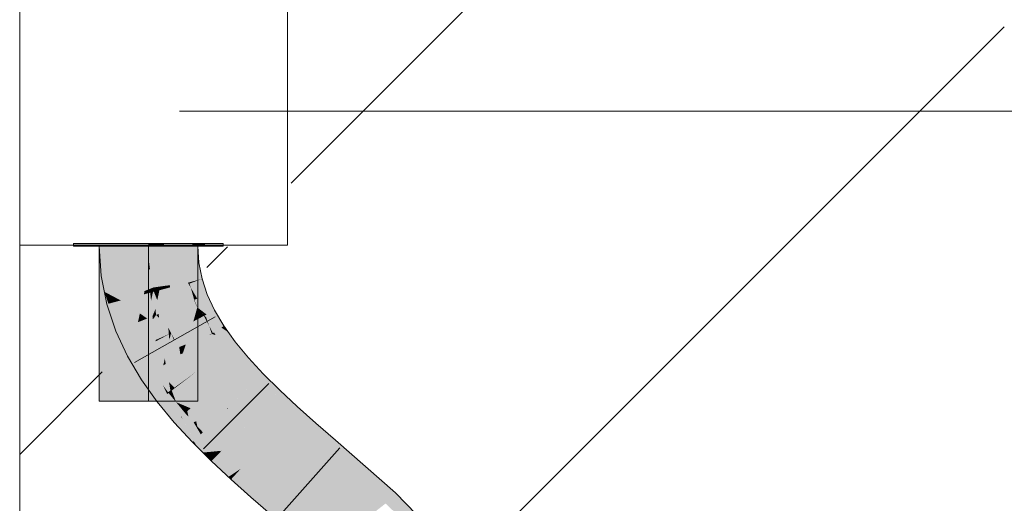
# Model space of a CAD drawing. Extents: x -720 to 300, y 62 to 1162.
# Tile 232 of 256: x 241.15 to 243.65, y 779.31 to 780.54. Entities that reach past the tile are written whole.
import ezdxf
from ezdxf.lldxf.tags import DXFTag

# ---------------------------------------------------------------- set-up
doc = ezdxf.new("R2010")
doc.units = 0
doc.layers.get('0').update_dxf_attribs({"lineweight": 13})
for name, color, linetype, lineweight, true_color in [('E_Betonbaudose', 1, 'Continuous', 13, 0xff0000), ('E_Detail_Wandschraffur', 7, 'Continuous', 5, 0xc0c0c0), ('E_Leerrohr 25-A06G93Y08I', 7, 'Continuous', 9, 0xff8000), ('E_Leerrohr 25-Shading', 7, 'Continuous', 9, 0xff8000)]:
    doc.layers.add(name, color=color, linetype=linetype, lineweight=lineweight, true_color=true_color)
doc.layers.add('E_Detail_Linie_Text_Bem', color=7, linetype='Continuous', lineweight=13)
tags = doc.linetypes.add('fein_strichliert', pattern=[4, 1, -2, 1]).pattern_tags.tags
tags[8:9] = [DXFTag(74, 4), DXFTag(75, 0), DXFTag(340, '0'), DXFTag(46, 0.0), DXFTag(50, 0.0), DXFTag(44, 0.0), DXFTag(45, 0.0)]
tags[6:7] = [DXFTag(74, 4), DXFTag(75, 0), DXFTag(340, '0'), DXFTag(46, 0.0), DXFTag(50, 0.0), DXFTag(44, 0.0), DXFTag(45, 0.0)]
tags[4:5] = [DXFTag(74, 4), DXFTag(75, 0), DXFTag(340, '0'), DXFTag(46, 0.0), DXFTag(50, 0.0), DXFTag(44, 0.0), DXFTag(45, 0.0)]
tags = doc.linetypes.add('STRICHPUNKT2-A06G93Y18I', pattern=[12.7, 6.35, -3.175, 0, -3.175]).pattern_tags.tags
tags[10:11] = [DXFTag(74, 4), DXFTag(75, 0), DXFTag(340, '0'), DXFTag(46, 0.0), DXFTag(50, 0.0), DXFTag(44, 0.0), DXFTag(45, 0.0)]
tags[8:9] = [DXFTag(74, 4), DXFTag(75, 0), DXFTag(340, '0'), DXFTag(46, 0.0), DXFTag(50, 0.0), DXFTag(44, 0.0), DXFTag(45, 0.0)]
tags[6:7] = [DXFTag(74, 4), DXFTag(75, 0), DXFTag(340, '0'), DXFTag(46, 0.0), DXFTag(50, 0.0), DXFTag(44, 0.0), DXFTag(45, 0.0)]
tags[4:5] = [DXFTag(74, 4), DXFTag(75, 0), DXFTag(340, '0'), DXFTag(46, 0.0), DXFTag(50, 0.0), DXFTag(44, 0.0), DXFTag(45, 0.0)]

# ---------------------------------------------------------------- blocks, each defined once
blk = doc.blocks.new('Shading-A06G93SL8I', base_point=(241.4847, 762.55))
at = {"layer": 'E_Leerrohr 25-Shading', "color": 31, "true_color": 0xecb67f}
for points in [[(241.3514, 779.97), (241.2888, 779.97), (241.3517, 779.964), (241.2888, 779.964)], [(241.3879, 779.97), (241.3514, 779.97), (241.3878, 779.964), (241.3517, 779.964)], [(241.3538, 779.964), (241.4788, 779.9244), (241.4765, 779.964)], [(241.4788, 779.9244), (241.3538, 779.964), (241.4788, 779.6921), (241.3538, 779.8387)], [(241.3878, 779.964), (241.4788, 779.964), (241.3879, 779.97), (241.4788, 779.97)], [(241.4788, 779.9244), (241.4788, 779.964), (241.4765, 779.964)], [(241.4901, 779.97), (241.4788, 779.97), (241.4901, 779.964), (241.4788, 779.964)], [(241.4854, 779.964), (241.4788, 779.57), (241.4854, 779.57)], [(241.4854, 779.964), (241.4843, 779.964), (241.4788, 779.57), (241.4788, 779.9244)], [(241.4843, 779.964), (241.4788, 779.964), (241.4788, 779.9244)], [(241.4854, 779.57), (241.6038, 779.57), (241.4854, 779.964), (241.6038, 779.964)], [(241.5165, 779.97), (241.4901, 779.97), (241.5165, 779.964), (241.4901, 779.964)], [(241.5165, 779.97), (241.5165, 779.964), (241.5179, 779.97), (241.5179, 779.964)], [(241.5901, 779.97), (241.5179, 779.97), (241.5898, 779.964), (241.5179, 779.964)], [(241.5939, 779.964), (241.5947, 779.97), (241.5898, 779.964), (241.5901, 779.97)], [(241.6012, 779.964), (241.6025, 779.97), (241.5939, 779.964), (241.5947, 779.97)], [(241.6106, 779.964), (241.6123, 779.97), (241.6012, 779.964), (241.6025, 779.97)], [(241.6229, 779.97), (241.6123, 779.97), (241.6209, 779.964), (241.6106, 779.964)], [(241.6209, 779.964), (241.6688, 779.964), (241.6229, 779.97), (241.6688, 779.97)], [(241.3538, 779.8387), (241.3538, 779.57), (241.4788, 779.6921), (241.4788, 779.57)]]:
    blk.add_solid(points, dxfattribs=at)
at = {"layer": 'E_Leerrohr 25-Shading', "color": 43, "true_color": 0xd7ab7f}
for points in [[(241.3538, 779.964), (241.3588, 779.8885), (241.3622, 779.889)], [(241.3951, 779.8933), (241.3904, 779.964), (241.3622, 779.889), (241.3538, 779.964)], [(241.5685, 779.964), (241.5672, 779.964), (241.5704, 779.9163)], [(241.5715, 779.9164), (241.5709, 779.964), (241.5704, 779.9163), (241.5685, 779.964)], [(241.5736, 779.9167), (241.574, 779.964), (241.5715, 779.9164), (241.5709, 779.964)], [(241.5764, 779.9171), (241.5776, 779.964), (241.5736, 779.9167), (241.574, 779.964)], [(241.5995, 779.9201), (241.5946, 779.964), (241.5764, 779.9171), (241.5776, 779.964)], [(241.6067, 779.9211), (241.6038, 779.964), (241.5995, 779.9201), (241.5946, 779.964)], [(241.5715, 779.9164), (241.5704, 779.9163), (241.5794, 779.8712)], [(241.5805, 779.8712), (241.5736, 779.9167), (241.5794, 779.8712), (241.5715, 779.9164)], [(241.5823, 779.8717), (241.5764, 779.9171), (241.5805, 779.8712), (241.5736, 779.9167)], [(241.6134, 779.8799), (241.5995, 779.9201), (241.5823, 779.8717), (241.5764, 779.9171)], [(241.6148, 779.8803), (241.6067, 779.9211), (241.6134, 779.8799), (241.5995, 779.9201)], [(241.3669, 779.8478), (241.3785, 779.8416), (241.3588, 779.8885), (241.3622, 779.889)], [(241.3785, 779.8416), (241.4085, 779.8257), (241.3622, 779.889), (241.3951, 779.8933)], [(241.5832, 779.8686), (241.6134, 779.8799), (241.5823, 779.8717)], [(241.5832, 779.8686), (241.6281, 779.8405), (241.6134, 779.8799), (241.6169, 779.8741)], [(241.6169, 779.8741), (241.6148, 779.8803), (241.6134, 779.8799)], [(241.5805, 779.8712), (241.5794, 779.8712), (241.5794, 779.871)], [(241.5805, 779.8712), (241.5794, 779.871), (241.5808, 779.8701)], [(241.5808, 779.8701), (241.5794, 779.871), (241.5826, 779.8643), (241.5804, 779.8679)], [(241.5804, 779.8679), (241.5941, 779.827), (241.5826, 779.8643)], [(241.5823, 779.8717), (241.5805, 779.8712), (241.5832, 779.8686), (241.5808, 779.8701)], [(241.5808, 779.8701), (241.5826, 779.8643), (241.5832, 779.8686), (241.5862, 779.8583)], [(241.5826, 779.8643), (241.5941, 779.827), (241.5862, 779.8583), (241.595, 779.8273)], [(241.5832, 779.8686), (241.5862, 779.8583), (241.6281, 779.8405), (241.6027, 779.8304)], [(241.5862, 779.8583), (241.595, 779.8273), (241.6027, 779.8304)], [(241.3669, 779.8478), (241.3732, 779.8163), (241.3773, 779.8174)], [(241.3773, 779.8174), (241.3861, 779.8198), (241.3669, 779.8478), (241.3785, 779.8416)], [(241.3861, 779.8198), (241.4085, 779.8257), (241.3785, 779.8416)], [(241.4221, 779.7586), (241.4298, 779.7617), (241.3861, 779.8198), (241.4085, 779.8257)], [(241.6029, 779.8082), (241.5945, 779.8271), (241.5941, 779.827)], [(241.595, 779.8273), (241.5945, 779.8271), (241.5958, 779.8256)], [(241.6029, 779.8082), (241.6038, 779.8074), (241.5945, 779.8271), (241.5958, 779.8256)], [(241.595, 779.8273), (241.6263, 779.79), (241.6027, 779.8304), (241.6338, 779.794)], [(241.6263, 779.79), (241.595, 779.8273), (241.5958, 779.8256)], [(241.6038, 779.8074), (241.6263, 779.79), (241.5958, 779.8256)], [(241.6338, 779.794), (241.6466, 779.8008), (241.6027, 779.8304), (241.6281, 779.8405)], [(241.3773, 779.8174), (241.3732, 779.8163), (241.4139, 779.7553), (241.3958, 779.7481)], [(241.4139, 779.7553), (241.4221, 779.7586), (241.3773, 779.8174), (241.3861, 779.8198)], [(241.6038, 779.8074), (241.6029, 779.8082), (241.6041, 779.8067)], [(241.6049, 779.8058), (241.6029, 779.8082), (241.6093, 779.7943)], [(241.6208, 779.7872), (241.6263, 779.79), (241.6041, 779.8067), (241.6038, 779.8074)], [(241.6143, 779.7837), (241.6049, 779.8058), (241.6093, 779.7943)], [(241.6143, 779.7837), (241.6196, 779.7865), (241.6049, 779.8058), (241.6181, 779.7903)], [(241.6688, 779.7634), (241.6466, 779.8008), (241.6338, 779.794)], [(241.6143, 779.7837), (241.6397, 779.7408), (241.6179, 779.7856), (241.6358, 779.7523)], [(241.6358, 779.7523), (241.6326, 779.7618), (241.6179, 779.7856), (241.6196, 779.7865)], [(241.6196, 779.7865), (241.6208, 779.7872), (241.6181, 779.7903)], [(241.6326, 779.7618), (241.6253, 779.7833), (241.6196, 779.7865), (241.6208, 779.7872)], [(241.6642, 779.7568), (241.6263, 779.79), (241.6592, 779.7536), (241.6208, 779.7872)], [(241.6592, 779.7536), (241.6253, 779.7833), (241.6451, 779.7444)], [(241.6451, 779.7444), (241.6253, 779.7833), (241.6426, 779.7427), (241.6326, 779.7618)], [(241.6642, 779.7568), (241.6338, 779.794), (241.6263, 779.79)], [(241.6642, 779.7568), (241.6703, 779.7609), (241.6338, 779.794), (241.6688, 779.7634)], [(241.4579, 779.7012), (241.4553, 779.7068), (241.3958, 779.7481), (241.4139, 779.7553)], [(241.4553, 779.7068), (241.4298, 779.7617), (241.4139, 779.7553)], [(241.6426, 779.7427), (241.6326, 779.7618), (241.6413, 779.7419), (241.6358, 779.7523)], [(241.6358, 779.7523), (241.6397, 779.7408), (241.6413, 779.7419)], [(241.6592, 779.7536), (241.6451, 779.7444), (241.6991, 779.7206), (241.6496, 779.7375)], [(241.6913, 779.7315), (241.6819, 779.7446), (241.6592, 779.7536), (241.6642, 779.7568)], [(241.6592, 779.7536), (241.6991, 779.7206), (241.6913, 779.7315)], [(241.6819, 779.7446), (241.6703, 779.7609), (241.6642, 779.7568)], [(241.4579, 779.7012), (241.3958, 779.7481), (241.4255, 779.6842)], [(241.6413, 779.7419), (241.6397, 779.7408), (241.6428, 779.7398)], [(241.6409, 779.7405), (241.6397, 779.7408), (241.6701, 779.6983)], [(241.6706, 779.6987), (241.6428, 779.7398), (241.6701, 779.6983), (241.6409, 779.7405)], [(241.645, 779.739), (241.6426, 779.7427), (241.6428, 779.7398), (241.6413, 779.7419)], [(241.6496, 779.7375), (241.6451, 779.7444), (241.645, 779.739), (241.6426, 779.7427)], [(241.645, 779.739), (241.6428, 779.7398), (241.6714, 779.6993), (241.6706, 779.6987)], [(241.6714, 779.6993), (241.6733, 779.7007), (241.645, 779.739), (241.6496, 779.7375)], [(241.6733, 779.7007), (241.6991, 779.7206), (241.6496, 779.7375)], [(241.4579, 779.7012), (241.4255, 779.6842), (241.4915, 779.6443), (241.4609, 779.6244)], [(241.7068, 779.6574), (241.6733, 779.7007), (241.7054, 779.6562), (241.6714, 779.6993)], [(241.7326, 779.6799), (241.6991, 779.7206), (241.7068, 779.6574), (241.6733, 779.7007)], [(241.6706, 779.6987), (241.6701, 779.6983), (241.705, 779.6559)], [(241.7054, 779.6562), (241.6714, 779.6993), (241.705, 779.6559), (241.6706, 779.6987)], [(241.7704, 779.639), (241.7326, 779.6799), (241.7449, 779.6143), (241.7068, 779.6574)], [(241.7068, 779.6574), (241.705, 779.6559), (241.7449, 779.6143), (241.7441, 779.6136)], [(241.5154, 779.6108), (241.4915, 779.6443), (241.5008, 779.5683), (241.4609, 779.6244)], [(241.812, 779.5978), (241.7704, 779.639), (241.7869, 779.5717), (241.7449, 779.6143)], [(241.5154, 779.6108), (241.5008, 779.5683), (241.5263, 779.5879)], [(241.5299, 779.5906), (241.5154, 779.6108), (241.5263, 779.5879)], [(241.7449, 779.6143), (241.7441, 779.6136), (241.7869, 779.5717), (241.7867, 779.5714)], [(241.5263, 779.5879), (241.5008, 779.5683), (241.5585, 779.5278), (241.5443, 779.5155)], [(241.5616, 779.5305), (241.5295, 779.5903), (241.5585, 779.5278), (241.5263, 779.5879)], [(241.5616, 779.5305), (241.5299, 779.5906), (241.5295, 779.5903)], [(241.5299, 779.5906), (241.558, 779.5433), (241.5379, 779.5809)], [(241.5299, 779.5906), (241.5616, 779.5305), (241.558, 779.5433), (241.5625, 779.5313)], [(241.558, 779.5433), (241.5491, 779.5673), (241.5379, 779.5809)], [(241.812, 779.5978), (241.7867, 779.5714), (241.8568, 779.5562), (241.8322, 779.5292)], [(241.5625, 779.5313), (241.5719, 779.5396), (241.5491, 779.5673)], [(241.8568, 779.5562), (241.8322, 779.5292), (241.9041, 779.5142), (241.8799, 779.4867)], [(241.5585, 779.5278), (241.5443, 779.5155), (241.5937, 779.4683), (241.5906, 779.4653)], [(241.5967, 779.4712), (241.5616, 779.5305), (241.5937, 779.4683), (241.5585, 779.5278)], [(241.5616, 779.5305), (241.5655, 779.524), (241.5625, 779.5313)], [(241.5655, 779.524), (241.5967, 779.4712), (241.5625, 779.5313), (241.5719, 779.5396)], [(241.5719, 779.5396), (241.5967, 779.4712), (241.5804, 779.5303), (241.6086, 779.4827)], [(241.6086, 779.4827), (241.6116, 779.4856), (241.5804, 779.5303), (241.5935, 779.5162)], [(241.5935, 779.5162), (241.6116, 779.4856), (241.6029, 779.506), (241.6137, 779.4877)], [(241.6137, 779.4877), (241.617, 779.4908), (241.6029, 779.506)], [(241.9041, 779.5142), (241.8799, 779.4867), (241.9538, 779.4711), (241.9296, 779.4435)], [(241.5967, 779.4712), (241.6169, 779.4393), (241.6086, 779.4827), (241.635, 779.441)], [(241.635, 779.441), (241.6396, 779.4415), (241.6086, 779.4827), (241.6116, 779.4856)], [(241.6116, 779.4856), (241.6396, 779.4415), (241.6137, 779.4877), (241.6429, 779.4418)], [(241.6429, 779.4418), (241.6643, 779.4438), (241.6137, 779.4877), (241.617, 779.4908)], [(241.5937, 779.4683), (241.5906, 779.4653), (241.6038, 779.4523)], [(241.6169, 779.4393), (241.5967, 779.4712), (241.6038, 779.4523), (241.5937, 779.4683)], [(241.9538, 779.4711), (241.9296, 779.4435), (242.1064, 779.3367), (242.0812, 779.3101)], [(241.6169, 779.4393), (241.6389, 779.4174), (241.635, 779.441), (241.6456, 779.4244)], [(241.6456, 779.4244), (241.6485, 779.4274), (241.635, 779.441), (241.6396, 779.4415)], [(241.6396, 779.4415), (241.6485, 779.4274), (241.6429, 779.4418), (241.6506, 779.4296)], [(241.6506, 779.4296), (241.6643, 779.4438), (241.6429, 779.4418)], [(241.6819, 779.3775), (241.6485, 779.4274), (241.6688, 779.3896), (241.6456, 779.4244)], [(241.6819, 779.3775), (241.6844, 779.3792), (241.6485, 779.4274), (241.6506, 779.4296)], [(241.6844, 779.3792), (241.7133, 779.3983), (241.6506, 779.4296), (241.6643, 779.4438)], [(241.6456, 779.4244), (241.6389, 779.4174), (241.6688, 779.3896)], [(241.6886, 779.3712), (241.6892, 779.3719), (241.6819, 779.3775), (241.6844, 779.3792)], [(241.6892, 779.3719), (241.7133, 779.3983), (241.6844, 779.3792)], [(241.7632, 779.3539), (241.7133, 779.3983), (241.6913, 779.3689), (241.6892, 779.3719)], [(241.6892, 779.3719), (241.6886, 779.3712), (241.6913, 779.3689)], [(241.7632, 779.3539), (241.6913, 779.3689), (241.7391, 779.3264)], [(241.7632, 779.3539), (241.7391, 779.3264), (241.8131, 779.3106), (241.789, 779.2831)], [(242.2488, 779.1905), (242.1064, 779.3367), (242.0963, 779.2946), (242.0812, 779.3101)], [(241.8131, 779.3106), (241.789, 779.2831), (241.9595, 779.1819), (241.9343, 779.1554)]]:
    blk.add_solid(points, dxfattribs=at)
at = {"layer": 'E_Leerrohr 25-Shading', "color": 31, "true_color": 0xfabd7f}
for points in [[(241.3951, 779.8933), (241.4749, 779.964), (241.3904, 779.964)], [(241.4749, 779.964), (241.3951, 779.8933), (241.4778, 779.9421), (241.476, 779.9039)], [(241.4749, 779.964), (241.4795, 779.9293), (241.4788, 779.964)], [(241.4795, 779.9293), (241.4827, 779.9048), (241.4788, 779.964)], [(241.4881, 779.964), (241.4788, 779.964), (241.4892, 779.9056), (241.4827, 779.9048)], [(241.4892, 779.9056), (241.4985, 779.9069), (241.4881, 779.964), (241.5011, 779.964)], [(241.5171, 779.964), (241.5011, 779.964), (241.5146, 779.909), (241.4985, 779.9069)], [(241.5332, 779.964), (241.5171, 779.964), (241.5341, 779.9116), (241.5146, 779.909)], [(241.5341, 779.9116), (241.5704, 779.9163), (241.5332, 779.964), (241.5672, 779.964)], [(241.476, 779.9039), (241.48, 779.9045), (241.4778, 779.9421), (241.4795, 779.9293)], [(241.48, 779.9045), (241.4827, 779.9048), (241.4795, 779.9293)], [(241.3951, 779.8933), (241.4085, 779.8257), (241.476, 779.9039), (241.4686, 779.8495)], [(241.4686, 779.8495), (241.4828, 779.8552), (241.476, 779.9039), (241.48, 779.9045)], [(241.4828, 779.8552), (241.4919, 779.8588), (241.48, 779.9045), (241.4827, 779.9048)], [(241.4892, 779.9056), (241.4827, 779.9048), (241.4919, 779.8588)], [(241.4919, 779.8588), (241.4985, 779.9069), (241.4892, 779.9056)], [(241.5146, 779.909), (241.4985, 779.9069), (241.508, 779.861), (241.4919, 779.8588)], [(241.5341, 779.9116), (241.5146, 779.909), (241.5336, 779.8646), (241.508, 779.861)], [(241.5336, 779.8646), (241.5794, 779.871), (241.5341, 779.9116), (241.5704, 779.9163)], [(241.4834, 779.8455), (241.4828, 779.8552), (241.4675, 779.8413), (241.4686, 779.8495)], [(241.4903, 779.8474), (241.4919, 779.8588), (241.4834, 779.8455), (241.4828, 779.8552)], [(241.4903, 779.8474), (241.4925, 779.848), (241.4919, 779.8588)], [(241.4919, 779.8588), (241.494, 779.8483), (241.508, 779.861), (241.5067, 779.8517)], [(241.4925, 779.848), (241.494, 779.8483), (241.4919, 779.8588)], [(241.5067, 779.8517), (241.494, 779.8483), (241.5013, 779.8265)], [(241.5316, 779.8021), (241.5335, 779.8588), (241.5013, 779.8265), (241.5067, 779.8517)], [(241.5067, 779.8517), (241.5335, 779.8588), (241.508, 779.861), (241.5336, 779.8646)], [(241.5941, 779.827), (241.5794, 779.871), (241.5316, 779.8021), (241.5335, 779.8588)], [(241.5335, 779.8588), (241.5794, 779.871), (241.5336, 779.8646)], [(241.4686, 779.8495), (241.4085, 779.8257), (241.4675, 779.8413)], [(241.4085, 779.8257), (241.457, 779.7927), (241.4675, 779.8413)], [(241.4298, 779.7617), (241.4522, 779.7705), (241.4085, 779.8257), (241.457, 779.7927)], [(241.457, 779.7927), (241.4757, 779.7799), (241.4834, 779.8455), (241.4854, 779.8244)], [(241.457, 779.7927), (241.4834, 779.8455), (241.4675, 779.8413)], [(241.4854, 779.8244), (241.4903, 779.8474), (241.4834, 779.8455)], [(241.4962, 779.803), (241.4903, 779.8474), (241.489, 779.7852), (241.4854, 779.8244)], [(241.4925, 779.848), (241.4903, 779.8474), (241.4966, 779.8048), (241.4962, 779.803)], [(241.4925, 779.848), (241.5013, 779.8265), (241.494, 779.8483)], [(241.5013, 779.8265), (241.4925, 779.848), (241.4966, 779.8048)], [(241.5013, 779.8265), (241.4966, 779.8048), (241.5046, 779.7914), (241.4981, 779.7888)], [(241.5316, 779.8021), (241.5013, 779.8265), (241.512, 779.7943)], [(241.5046, 779.7914), (241.512, 779.7943), (241.5013, 779.8265)], [(241.5752, 779.7631), (241.593, 779.8265), (241.5291, 779.7575), (241.5316, 779.8021)], [(241.5752, 779.7631), (241.5941, 779.827), (241.593, 779.8265)], [(241.5752, 779.7631), (241.5929, 779.7724), (241.5941, 779.827), (241.6029, 779.8082)], [(241.4854, 779.8244), (241.4757, 779.7799), (241.489, 779.7852)], [(241.4962, 779.803), (241.489, 779.7852), (241.4926, 779.7866)], [(241.4981, 779.7888), (241.4962, 779.803), (241.4926, 779.7866)], [(241.4962, 779.803), (241.4981, 779.7888), (241.4966, 779.8048)], [(241.5316, 779.8021), (241.512, 779.7943), (241.5291, 779.7575)], [(241.6029, 779.8082), (241.5965, 779.7854), (241.6093, 779.7943)], [(241.4553, 779.7068), (241.4757, 779.7799), (241.4422, 779.735), (241.4522, 779.7705)], [(241.4522, 779.7705), (241.4757, 779.7799), (241.457, 779.7927)], [(241.4757, 779.7799), (241.4553, 779.7068), (241.489, 779.7852), (241.4967, 779.7251)], [(241.489, 779.7852), (241.4901, 779.7773), (241.4926, 779.7866)], [(241.4901, 779.7773), (241.4967, 779.7251), (241.4981, 779.7888), (241.5057, 779.7291)], [(241.4901, 779.7773), (241.4981, 779.7888), (241.4926, 779.7866)], [(241.5046, 779.7914), (241.4981, 779.7888), (241.5059, 779.7809)], [(241.5059, 779.7809), (241.4981, 779.7888), (241.5121, 779.7319), (241.5057, 779.7291)], [(241.512, 779.7943), (241.5046, 779.7914), (241.5291, 779.7575), (241.5059, 779.7809)], [(241.5291, 779.7575), (241.5059, 779.7809), (241.5305, 779.7401), (241.5121, 779.7319)], [(241.5929, 779.7724), (241.5737, 779.7141), (241.6143, 779.7837), (241.6341, 779.7386)], [(241.5965, 779.7854), (241.5929, 779.7724), (241.6093, 779.7943), (241.6143, 779.7837)], [(241.6341, 779.7386), (241.6397, 779.7408), (241.6143, 779.7837)], [(241.4522, 779.7705), (241.4298, 779.7617), (241.4422, 779.735)], [(241.5752, 779.7631), (241.5291, 779.7575), (241.5361, 779.7425)], [(241.5305, 779.7401), (241.5361, 779.7425), (241.5291, 779.7575)], [(241.5752, 779.7631), (241.5361, 779.7425), (241.5569, 779.7073)], [(241.5569, 779.7073), (241.5737, 779.7141), (241.5752, 779.7631), (241.5929, 779.7724)], [(241.4553, 779.7068), (241.4579, 779.7012), (241.4967, 779.7251), (241.4971, 779.7219)], [(241.4971, 779.7219), (241.506, 779.7266), (241.4967, 779.7251), (241.5057, 779.7291)], [(241.5163, 779.6605), (241.506, 779.7266), (241.5075, 779.6548), (241.4971, 779.7219)], [(241.5121, 779.7319), (241.5057, 779.7291), (241.5124, 779.73), (241.506, 779.7266)], [(241.5124, 779.73), (241.506, 779.7266), (241.5205, 779.6779), (241.5163, 779.6605)], [(241.5305, 779.7401), (241.5121, 779.7319), (241.5306, 779.7396), (241.5124, 779.73)], [(241.5306, 779.7396), (241.5124, 779.73), (241.532, 779.7255), (241.5205, 779.6779)], [(241.537, 779.674), (241.532, 779.7255), (241.5226, 779.6646), (241.5205, 779.6779)], [(241.5306, 779.7396), (241.5361, 779.7425), (241.5305, 779.7401)], [(241.532, 779.7255), (241.5361, 779.7425), (241.5306, 779.7396)], [(241.5449, 779.7225), (241.5361, 779.7425), (241.537, 779.674), (241.532, 779.7255)], [(241.5438, 779.7294), (241.5361, 779.7425), (241.5449, 779.7225)], [(241.5569, 779.7073), (241.5438, 779.7294), (241.5598, 779.6888), (241.5449, 779.7225)], [(241.6346, 779.7375), (241.5656, 779.6926), (241.6557, 779.6873), (241.6, 779.6444)], [(241.5737, 779.7141), (241.5669, 779.6935), (241.6341, 779.7386), (241.6346, 779.7375)], [(241.6346, 779.7375), (241.6397, 779.7408), (241.6341, 779.7386)], [(241.6557, 779.6873), (241.6658, 779.695), (241.6346, 779.7375), (241.6397, 779.7408)], [(241.6658, 779.695), (241.6701, 779.6983), (241.6397, 779.7408)], [(241.4971, 779.7219), (241.4579, 779.7012), (241.5075, 779.6548), (241.4915, 779.6443)], [(241.5449, 779.7225), (241.537, 779.674), (241.551, 779.6831)], [(241.5598, 779.6888), (241.5449, 779.7225), (241.551, 779.6831)], [(241.5656, 779.6926), (241.5669, 779.6935), (241.5569, 779.7073), (241.5737, 779.7141)], [(241.5598, 779.6888), (241.5656, 779.6926), (241.5569, 779.7073)], [(241.5205, 779.6779), (241.5163, 779.6605), (241.5226, 779.6646)], [(241.537, 779.674), (241.5447, 779.6042), (241.551, 779.6831), (241.5628, 779.6174)], [(241.5628, 779.6174), (241.5715, 779.6237), (241.551, 779.6831), (241.5598, 779.6888)], [(241.5598, 779.6888), (241.5663, 779.6917), (241.5656, 779.6926)], [(241.5598, 779.6888), (241.5715, 779.6237), (241.5663, 779.6917), (241.5777, 779.6282)], [(241.5777, 779.6282), (241.6, 779.6444), (241.5663, 779.6917)], [(241.6557, 779.6873), (241.6, 779.6444), (241.678, 779.6322), (241.6385, 779.5977)], [(241.678, 779.6322), (241.6931, 779.6454), (241.6557, 779.6873), (241.6658, 779.695)], [(241.6931, 779.6454), (241.705, 779.6559), (241.6658, 779.695), (241.6701, 779.6983)], [(241.5075, 779.6548), (241.4915, 779.6443), (241.5154, 779.6108)], [(241.5285, 779.5925), (241.5163, 779.6605), (241.5154, 779.6108), (241.5075, 779.6548)], [(241.5226, 779.6646), (241.5163, 779.6605), (241.5347, 779.597), (241.5285, 779.5925)], [(241.5447, 779.6042), (241.537, 779.674), (241.5309, 779.6183), (241.5226, 779.6646)], [(241.7441, 779.6136), (241.705, 779.6559), (241.7014, 779.5724), (241.678, 779.6322)], [(241.5715, 779.6237), (241.5717, 779.6227), (241.5777, 779.6282), (241.5778, 779.6274)], [(241.5858, 779.5518), (241.5919, 779.557), (241.5717, 779.6227), (241.5778, 779.6274)], [(241.5778, 779.6274), (241.6, 779.6444), (241.5777, 779.6282)], [(241.5919, 779.557), (241.6385, 779.5977), (241.5778, 779.6274), (241.6, 779.6444)], [(241.678, 779.6322), (241.6385, 779.5977), (241.7014, 779.5724), (241.6805, 779.5522)], [(241.5309, 779.6183), (241.5347, 779.597), (241.5373, 779.5989)], [(241.5447, 779.6042), (241.5309, 779.6183), (241.5373, 779.5989)], [(241.5449, 779.6022), (241.5447, 779.6042), (241.538, 779.5969), (241.5373, 779.5989)], [(241.5491, 779.5673), (241.5449, 779.6022), (241.538, 779.5969)], [(241.5447, 779.6042), (241.5449, 779.6022), (241.5628, 779.6174), (241.5631, 779.6161)], [(241.5491, 779.5673), (241.575, 779.5563), (241.5449, 779.6022), (241.5631, 779.6161)], [(241.5631, 779.6161), (241.5717, 779.6227), (241.5628, 779.6174), (241.5715, 779.6237)], [(241.575, 779.5563), (241.5858, 779.5518), (241.5631, 779.6161), (241.5717, 779.6227)], [(241.7441, 779.6136), (241.6805, 779.5522), (241.7867, 779.5714), (241.7255, 779.5076)], [(241.5347, 779.597), (241.5285, 779.5925), (241.5351, 779.5947), (241.5299, 779.5906)], [(241.5351, 779.5947), (241.5299, 779.5906), (241.5379, 779.5809)], [(241.5373, 779.5989), (241.5347, 779.597), (241.538, 779.5969), (241.5351, 779.5947)], [(241.5379, 779.5809), (241.5491, 779.5673), (241.5351, 779.5947), (241.538, 779.5969)], [(241.5919, 779.557), (241.6001, 779.5189), (241.634, 779.5938), (241.6778, 779.551)], [(241.6778, 779.551), (241.6805, 779.5522), (241.634, 779.5938), (241.6385, 779.5977)], [(241.5719, 779.5396), (241.5774, 779.5444), (241.5491, 779.5673), (241.575, 779.5563)], [(241.5774, 779.5444), (241.5858, 779.5518), (241.575, 779.5563)], [(241.5935, 779.5162), (241.5858, 779.5518), (241.5804, 779.5303), (241.5774, 779.5444)], [(241.5935, 779.5162), (241.6001, 779.5189), (241.5858, 779.5518), (241.5919, 779.557)], [(241.6029, 779.506), (241.6778, 779.551), (241.6001, 779.5189)], [(241.6029, 779.506), (241.617, 779.4908), (241.6778, 779.551), (241.6786, 779.5503)], [(241.6786, 779.5503), (241.617, 779.4908), (241.7249, 779.507), (241.6643, 779.4438)], [(241.6786, 779.5503), (241.6805, 779.5522), (241.6778, 779.551)], [(241.7255, 779.5076), (241.6805, 779.5522), (241.7249, 779.507), (241.6786, 779.5503)], [(241.7867, 779.5714), (241.7255, 779.5076), (241.8322, 779.5292), (241.7727, 779.4637)], [(241.5774, 779.5444), (241.5719, 779.5396), (241.5804, 779.5303)], [(241.8322, 779.5292), (241.7727, 779.4637), (241.8799, 779.4867), (241.8215, 779.4203)], [(241.6001, 779.5189), (241.5935, 779.5162), (241.6029, 779.506)], [(241.7255, 779.5076), (241.6643, 779.4438), (241.7727, 779.4637), (241.7133, 779.3983)], [(241.8799, 779.4867), (241.8215, 779.4203), (241.9296, 779.4435), (241.8714, 779.3771)], [(241.7727, 779.4637), (241.7133, 779.3983), (241.8215, 779.4203), (241.7632, 779.3539)], [(242.0812, 779.3101), (241.9296, 779.4435), (242.0103, 779.2548), (241.8714, 779.3771)], [(241.8215, 779.4203), (241.7632, 779.3539), (241.8714, 779.3771), (241.8131, 779.3106)], [(242.0103, 779.2548), (241.8714, 779.3771), (241.9595, 779.1819), (241.8131, 779.3106)]]:
    blk.add_solid(points, dxfattribs=at)
blk = doc.blocks.new('Referenz-A06G93Y48I')
at = {"layer": 'E_Betonbaudose', "linetype": 'Continuous', "ltscale": 0.13}
for p, q in [((241.1519, 779.9664), (241.1519, 780.6464)), ((241.8319, 780.6464), (241.8319, 779.9664)), ((241.8319, 779.9664), (241.1519, 779.9664))]:
    blk.add_line(p, q, dxfattribs=at)
at = {"layer": 'E_Detail_Linie_Text_Bem', "linetype": 'Continuous', "ltscale": 0.13}
blk.add_line((241.1519, 762.3064), (241.1519, 790.3064), dxfattribs=at)
at = {"layer": 'E_Detail_Linie_Text_Bem', "color": 0, "linetype": 'Continuous', "ltscale": 0.13}
blk.add_line((241.5578, 780.3064), (244.4957, 780.3064), dxfattribs=at)
at = {"layer": 'E_Detail_Wandschraffur', "linetype": 'fein_strichliert', "ltscale": 0.13}
for p, q in [((241.841, 780.124), (243.6519, 781.9348)), ((241.6268, 779.9098), (241.6792, 779.9622)), ((241.1519, 779.4348), (241.3613, 779.6442))]:
    blk.add_line(p, q, dxfattribs=at)
at = {"layer": 'E_Detail_Wandschraffur', "linetype": 'ByBlock', "ltscale": 0.13}
blk.add_line((242.275, 779.1437), (243.6519, 780.5206), dxfattribs=at)
at = {"layer": 'E_Leerrohr 25-A06G93Y08I', "linetype": 'Continuous', "ltscale": 0.13}
for p, q in [((241.2888, 779.97), (241.2888, 779.964)), ((241.2888, 779.97), (241.4001, 779.97)), ((241.2888, 779.964), (241.4001, 779.964)), ((241.3538, 779.964), (241.3538, 779.57)), ((241.3538, 779.964), (241.427, 779.964)), ((241.3538, 779.964), (241.6038, 779.964)), ((241.3538, 779.964), (241.3588, 779.8886)), ((241.4001, 779.97), (241.5575, 779.97)), ((241.4001, 779.964), (241.5575, 779.964)), ((241.427, 779.964), (241.5306, 779.964)), ((241.5306, 779.964), (241.6038, 779.964)), ((241.5575, 779.97), (241.6688, 779.97)), ((241.5575, 779.964), (241.6688, 779.964)), ((241.6038, 779.57), (241.6038, 779.964)), ((241.6038, 779.964), (241.6067, 779.9211)), ((241.6688, 779.964), (241.6688, 779.97)), ((241.6067, 779.9211), (241.6148, 779.8803)), ((241.3588, 779.8886), (241.3732, 779.8163)), ((241.6148, 779.8803), (241.6281, 779.8405)), ((241.6281, 779.8405), (241.6466, 779.8008)), ((241.3732, 779.8163), (241.3958, 779.7481)), ((241.6466, 779.8008), (241.6703, 779.7609)), ((241.4435, 779.6682), (241.648, 779.7841)), ((241.6703, 779.7609), (241.6991, 779.7206)), ((241.3958, 779.7481), (241.4255, 779.6842)), ((241.6991, 779.7206), (241.7326, 779.68)), ((241.4255, 779.6842), (241.4609, 779.6244)), ((241.7326, 779.68), (241.7705, 779.639)), ((241.7705, 779.639), (241.812, 779.5978)), ((241.4609, 779.6244), (241.5008, 779.5683)), ((241.6183, 779.4484), (241.7844, 779.6146)), ((241.812, 779.5978), (241.8568, 779.5562)), ((241.3538, 779.57), (241.427, 779.57)), ((241.427, 779.57), (241.5306, 779.57)), ((241.5008, 779.5683), (241.5443, 779.5155)), ((241.5306, 779.57), (241.6038, 779.57)), ((241.8568, 779.5562), (241.9041, 779.5142)), ((241.5443, 779.5155), (241.5906, 779.4654)), ((241.9041, 779.5142), (241.9538, 779.4711)), ((241.5906, 779.4654), (241.639, 779.4174)), ((241.8088, 779.2757), (241.9644, 779.4517)), ((241.9538, 779.4711), (242.1064, 779.3367)), ((241.639, 779.4174), (241.6886, 779.3712)), ((241.6886, 779.3712), (241.7391, 779.3264)), ((241.7391, 779.3264), (241.789, 779.2831)), ((242.1064, 779.3367), (242.2488, 779.1905))]:
    blk.add_line(p, q, dxfattribs=at)
at = {"layer": 'E_Leerrohr 25-A06G93Y08I', "linetype": 'STRICHPUNKT2-A06G93Y18I', "lineweight": 5, "ltscale": 0.13}
blk.add_line((241.4788, 779.964), (241.4788, 779.57), dxfattribs=at)

msp = doc.modelspace()

# ---------------------------------------------------------------- block references
at = {"color": 8, "lineweight": 25, "ltscale": 0.25, "true_color": 0x808080}
msp.add_blockref('Referenz-A06G93Y48I', (0, 0), dxfattribs=at)
msp.add_blockref('Shading-A06G93SL8I', (241.4847, 762.55))

doc.saveas('drawing.dxf')
